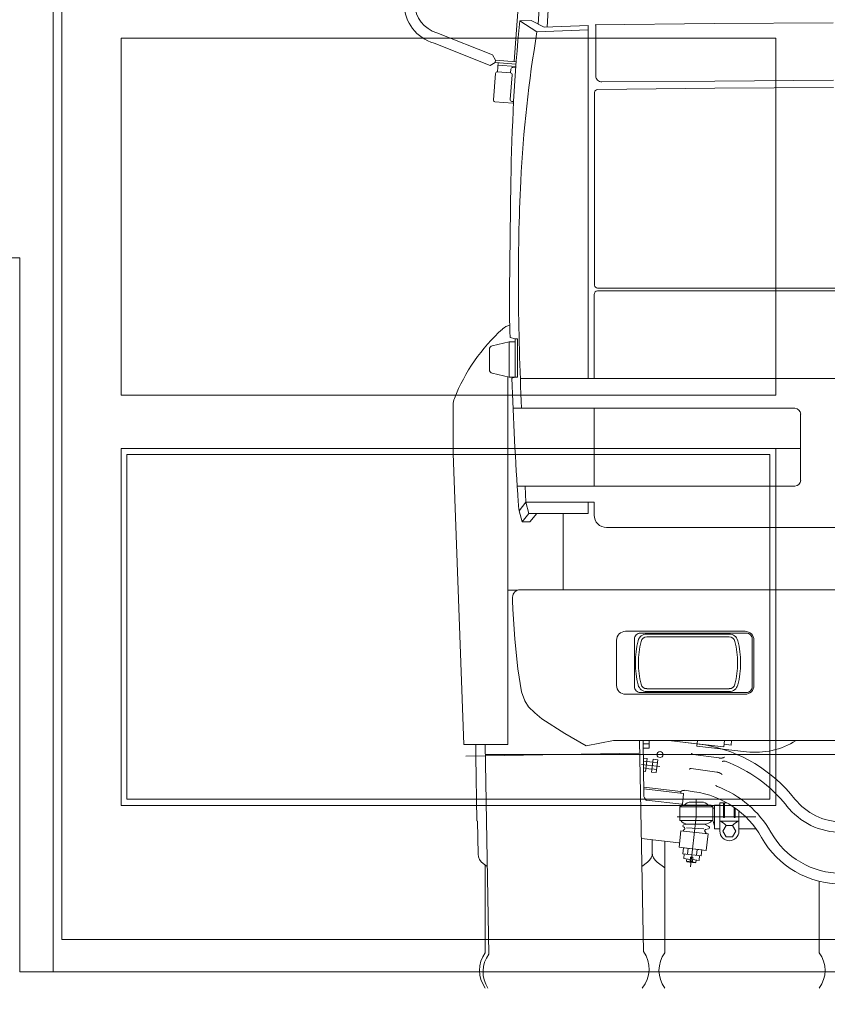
# Model space of a CAD drawing. Header units: metres. Extents: x -4 to 112, y -27 to 26.
# Tile 71 of 256: x 28.35 to 29.71, y -0.05 to 1.6. Entities that reach past the tile are written whole.
import ezdxf

# ---------------------------------------------------------------- set-up
doc = ezdxf.new("R2010")
doc.units = ezdxf.units.M
doc.header["$MEASUREMENT"] = 0
doc.layers.add('10 Wand außen', color=7, linetype='Continuous')
doc.layers.add('94 Genehmigungsplanung Bemaßung', color=7, linetype='Continuous')
doc.styles.add('ERSTELLTER_STIL_2', font='arial.ttf')
doc.dimstyles.new('ERSTELLTER_STIL__1', dxfattribs={"dimtxt": 0.25, "dimasz": 0.19, "dimexe": 0.18, "dimexo": 0.1, "dimgap": 0, "dimtad": 1, "dimtih": 1, "dimtoh": 1, "dimzin": 0, "dimdsep": 46, "dimtxsty": 'ERSTELLTER_STIL_2', "dimblk": 'ARROWHEAD_6', "dimblk1": 'ARROWHEAD_6', "dimblk2": 'ARROWHEAD_6', "dimcen": 0.09, "dimclrd": 7, "dimclre": 7, "dimclrt": 7, "dimazin": 0, "dimtfac": 1, "dimtdec": 4, "dimtmove": 0, "dimatfit": 3, "dimfxl": 1, "dimtolj": 1, "dimtzin": 0, "dimarcsym": 0})

# ---------------------------------------------------------------- blocks, each defined once
blk = doc.blocks.new('*D38', base_point=(27236.1321, 0))
at = {"layer": '94 Genehmigungsplanung Bemaßung', "color": 7, "linetype": 'Continuous', "lineweight": 13}
for p, q in [((17.3411, 9.2531), (17.3411, 9.6281)), ((58.1625, 9.2531), (58.1625, 9.6281)), ((17.4411, 9.5406), (17.2411, 9.3406)), ((58.0625, 9.3406), (58.2625, 9.5406)), ((17.1911, 9.4406), (17.3411, 9.4406)), ((17.3411, 9.4406), (58.1625, 9.4406)), ((58.1625, 9.4406), (58.3125, 9.4406))]:
    blk.add_line(p, q, dxfattribs=at)
at = {"layer": '94 Genehmigungsplanung Bemaßung', "color": 7, "lineweight": 13, "insert": (37.3228, 9.4906), "char_height": 0.25, "attachment_point": 7, "style": 'ERSTELLTER_STIL_2'}
blk.add_mtext('\\A1;{\\pql;\\fArial|b0|i0|c0|p0;\\W1.000000;40,82}', dxfattribs=at)
blk = doc.blocks.new('ARROWHEAD_6')
at = {"color": 0, "linetype": 'Continuous', "lineweight": 0}
for p, q in [((-0.5, -0.5), (0.5, 0.5)), ((0, 0), (-1, 0))]:
    blk.add_line(p, q, dxfattribs=at)

msp = doc.modelspace()

# ---------------------------------------------------------------- linework, layer by layer
at = {"color": 7, "linetype": 'Continuous', "lineweight": 13}
for p, q in [((29.2634, 2.2244), (29.2224, 1.5927)), ((29.2783, 2.2223), (29.2371, 1.588)), ((29.1967, 1.7284), (29.1817, 1.5301)), ((29.2102, 1.5989), (29.1912, 1.5983)), ((29.1912, 1.5983), (29.2202, 1.5801)), ((29.2322, 1.5878), (29.2102, 1.5989)), ((29.2322, 1.5878), (29.3061, 1.5908)), ((29.3061, 1.5908), (29.3061, 0.9972)), ((29.518, 1.5938), (29.3182, 1.5921)), ((29.3191, 1.5058), (29.3191, 1.5921)), ((29.7179, 1.5953), (29.5181, 1.5938)), ((29.1456, 1.5412), (29.0522, 1.5785)), ((29.2202, 1.5801), (29.3061, 1.5836)), ((29.1416, 1.5237), (29.0475, 1.5612)), ((29.1506, 1.5326), (29.1456, 1.5412)), ((29.1502, 1.5286), (29.1416, 1.5237)), ((29.1506, 1.5326), (29.1502, 1.5286)), ((29.185, 1.5258), (29.1502, 1.5286)), ((29.1853, 1.5298), (29.1506, 1.5326)), ((29.1552, 1.5283), (29.1539, 1.5129)), ((29.1847, 1.5218), (29.1549, 1.5243)), ((29.1507, 1.5101), (29.1469, 1.4658)), ((29.1758, 1.511), (29.1539, 1.5129)), ((29.175, 1.4665), (29.1785, 1.5078)), ((29.1758, 1.511), (29.1763, 1.5175)), ((29.1846, 1.5198), (29.1796, 1.5202)), ((29.5188, 1.4974), (29.3292, 1.4958)), ((29.7186, 1.4989), (29.5188, 1.4974)), ((29.3171, 1.4782), (29.3171, 1.1541)), ((29.5188, 1.4852), (29.322, 1.4832)), ((29.7186, 1.4867), (29.5188, 1.4852)), ((29.1795, 1.4601), (29.1496, 1.4626)), ((29.181, 1.4629), (29.1777, 1.4632)), ((29.3221, 1.1491), (30.3178, 1.1491)), ((31.3136, 1.1445), (29.3221, 1.1445)), ((29.3162, 1.1386), (29.3162, 0.9972)), ((29.1833, 1.0642), (29.1752, 1.0664)), ((29.1833, 1.0642), (29.1833, 0.9993)), ((29.1877, 1.0642), (29.1833, 1.0642)), ((29.1877, 0.9993), (29.1877, 1.0642)), ((29.1403, 1.0465), (29.1403, 1.012)), ((29.1733, 1.0592), (29.1449, 1.0524)), ((29.1733, 1.0592), (29.1733, 0.9993)), ((29.1833, 1.0592), (29.1733, 1.0592)), ((29.1733, 0.9993), (29.1449, 1.0062)), ((29.1713, 0.9998), (29.1713, 0.3821)), ((29.1833, 0.9993), (29.1733, 0.9993)), ((29.1833, 0.9993), (29.1778, 0.9978)), ((29.1877, 0.9993), (29.1833, 0.9993)), ((31.4434, 0.9972), (29.1922, 0.9972)), ((29.0794, 0.9529), (29.0794, 0.8715)), ((29.1799, 0.9472), (29.6533, 0.9472)), ((29.3162, 0.8164), (29.3162, 0.9472)), ((29.3162, 0.9472), (29.3162, 0.8164)), ((29.6632, 0.9372), (29.6632, 0.8264)), ((29.1938, 0.8795), (29.6632, 0.8795)), ((29.0974, 0.3821), (29.0794, 0.8712)), ((29.6533, 0.8164), (29.187, 0.8164)), ((29.2017, 0.7896), (29.1902, 0.7751)), ((29.2017, 0.7896), (29.3162, 0.7896)), ((29.2017, 0.7896), (29.2067, 0.7706)), ((29.3061, 0.7896), (29.3061, 0.7706)), ((29.3162, 0.7896), (29.3162, 0.7676)), ((29.1902, 0.7751), (29.1952, 0.7561)), ((29.2067, 0.7706), (29.1952, 0.7561)), ((29.2067, 0.7706), (29.3061, 0.7706)), ((29.2197, 0.7706), (29.2082, 0.7561)), ((29.2642, 0.6422), (29.2642, 0.7706)), ((29.2082, 0.7561), (29.1952, 0.7561)), ((29.3371, 0.7467), (30.3178, 0.7467)), ((29.1713, 0.6415), (29.1875, 0.6415)), ((29.1793, 0.6237), (29.1793, 0.6297)), ((30.3178, 0.6422), (29.1917, 0.6422)), ((29.8284, 0.6422), (29.1917, 0.6422)), ((29.1797, 0.6093), (29.1793, 0.6237)), ((29.1831, 0.5593), (29.1797, 0.6093)), ((29.5431, 0.5678), (29.4047, 0.5678)), ((29.5431, 0.5628), (29.4047, 0.5628)), ((29.4599, 0.5693), (29.4599, 0.5678)), ((29.4619, 0.5693), (29.4619, 0.5678)), ((29.4649, 0.5693), (29.4649, 0.5678)), ((29.4829, 0.5693), (29.4829, 0.5678)), ((29.4859, 0.5693), (29.4859, 0.5678)), ((29.4879, 0.5693), (29.4879, 0.5678)), ((29.1883, 0.5094), (29.1831, 0.5593)), ((29.194, 0.4704), (29.1883, 0.5094)), ((29.1997, 0.4555), (29.194, 0.4704)), ((29.4047, 0.4759), (29.5431, 0.4759)), ((29.4047, 0.4709), (29.5431, 0.4709)), ((29.2059, 0.4455), (29.1997, 0.4555)), ((29.2164, 0.435), (29.2059, 0.4455)), ((29.2283, 0.425), (29.2164, 0.435)), ((29.2669, 0.4005), (29.2283, 0.425)), ((29.3026, 0.3796), (29.2669, 0.4005)), ((29.1713, 0.3821), (29.0974, 0.3821)), ((29.1175, 0.3625), (29.1172, 0.3821)), ((29.1331, 0.3821), (29.1393, 0.0297)), ((29.3026, 0.3796), (29.3485, 0.3885)), ((30.3178, 0.3885), (29.3485, 0.3885)), ((29.3927, 0.3885), (29.3989, 0.0342)), ((29.3996, 0.2976), (29.3988, 0.3885)), ((29.3988, 0.3829), (29.4088, 0.383)), ((29.4089, 0.3761), (29.4088, 0.3885)), ((29.4418, 0.3885), (29.502, 0.3817)), ((29.4418, 0.3885), (29.4893, 0.3831)), ((29.4899, 0.3885), (29.4889, 0.3792)), ((29.4893, 0.3831), (29.534, 0.3781)), ((29.5352, 0.3885), (29.534, 0.3781)), ((29.5345, 0.3824), (29.5464, 0.3811)), ((29.5472, 0.3885), (29.5464, 0.3811)), ((29.1004, 0.3622), (29.3913, 0.3673)), ((31.5023, 0.3651), (29.1333, 0.3651)), ((29.3989, 0.376), (29.4089, 0.3761)), ((29.4826, 0.3655), (29.5259, 0.3594)), ((29.4889, 0.3792), (29.5721, 0.3697)), ((29.1175, 0.3625), (29.1194, 0.2539)), ((29.4264, 0.3451), (29.3957, 0.3486)), ((29.4052, 0.3586), (29.399, 0.3593)), ((29.4046, 0.3531), (29.3991, 0.3538)), ((29.4052, 0.3586), (29.4028, 0.3368)), ((29.4047, 0.3536), (29.4146, 0.3525)), ((29.4152, 0.3574), (29.4127, 0.3357)), ((29.4225, 0.3511), (29.4145, 0.352)), ((29.4231, 0.3565), (29.4152, 0.3574)), ((29.4231, 0.3565), (29.4206, 0.3348)), ((29.4034, 0.3422), (29.3992, 0.3427)), ((29.4028, 0.3368), (29.3992, 0.3372)), ((29.4033, 0.3417), (29.4132, 0.3406)), ((29.4206, 0.3348), (29.4127, 0.3357)), ((29.4212, 0.3402), (29.4133, 0.3411)), ((29.4792, 0.3416), (29.5226, 0.3355)), ((29.3995, 0.3104), (29.4621, 0.3033)), ((29.4658, 0.2999), (29.3995, 0.3074)), ((29.4621, 0.3033), (29.4618, 0.3003)), ((29.4666, 0.2988), (29.4648, 0.2824)), ((29.4682, 0.305), (29.4843, 0.3027)), ((29.4637, 0.2815), (29.4036, 0.2884)), ((29.4637, 0.2815), (29.4654, 0.2802)), ((29.4789, 0.2852), (29.4969, 0.2852)), ((29.4879, 0.2602), (29.4879, 0.2889)), ((29.5274, 0.2842), (29.5274, 0.2363)), ((29.5274, 0.2842), (29.5334, 0.2842)), ((29.5334, 0.2842), (29.5334, 0.2602)), ((29.5354, 0.2842), (29.5388, 0.2842)), ((29.5354, 0.2842), (29.5354, 0.2602)), ((29.4633, 0.2802), (29.4604, 0.2772)), ((29.4604, 0.2772), (29.5154, 0.2772)), ((29.4604, 0.2772), (29.4604, 0.2543)), ((29.4633, 0.2802), (29.5124, 0.2802)), ((29.5154, 0.2772), (29.5124, 0.2802)), ((29.5154, 0.2772), (29.5154, 0.2543)), ((29.5154, 0.2752), (29.5184, 0.2752)), ((29.5184, 0.2802), (29.5184, 0.2403)), ((29.5184, 0.2802), (29.5274, 0.2802)), ((29.5513, 0.2764), (29.5513, 0.2602)), ((29.5533, 0.2749), (29.5533, 0.2602)), ((29.5593, 0.2704), (29.5593, 0.2363)), ((29.1204, 0.2529), (29.1194, 0.2539)), ((29.1214, 0.1978), (29.1204, 0.2529)), ((29.456, 0.2602), (29.5881, 0.2602)), ((29.4604, 0.2543), (29.5154, 0.2543)), ((29.4783, 0.1766), (29.4879, 0.2602)), ((29.5154, 0.2543), (29.5184, 0.2453)), ((29.5593, 0.2533), (29.5274, 0.2533)), ((29.4589, 0.2092), (29.4621, 0.237)), ((29.5077, 0.2318), (29.4621, 0.237)), ((29.4682, 0.2396), (29.4651, 0.2366)), ((29.4668, 0.2431), (29.4673, 0.243)), ((29.4739, 0.2483), (29.467, 0.247)), ((29.5005, 0.24), (29.4713, 0.2419)), ((29.4739, 0.2483), (29.5019, 0.2483)), ((29.5019, 0.2483), (29.5091, 0.244)), ((29.5021, 0.2362), (29.5048, 0.2321)), ((29.5085, 0.2403), (29.5034, 0.2392)), ((29.5046, 0.204), (29.5077, 0.2318)), ((29.5184, 0.2403), (29.5274, 0.2403)), ((29.5593, 0.2403), (29.5881, 0.2403)), ((29.4587, 0.2168), (29.3956, 0.2239)), ((29.414, 0.2218), (29.414, 0.2003)), ((29.4349, 0.2195), (29.4349, 0.0319)), ((29.5046, 0.204), (29.4589, 0.2092)), ((29.4652, 0.1984), (29.4663, 0.2083)), ((29.4663, 0.2083), (29.4972, 0.2048)), ((29.4729, 0.1975), (29.474, 0.2075)), ((29.4884, 0.1958), (29.4895, 0.2057)), ((29.4961, 0.1949), (29.4972, 0.2048)), ((29.3964, 0.1772), (29.406, 0.1843)), ((29.4349, 0.1746), (29.422, 0.1843)), ((29.4652, 0.1984), (29.4961, 0.1949)), ((29.4668, 0.1902), (29.4677, 0.1981)), ((29.4668, 0.1902), (29.4777, 0.189)), ((29.4713, 0.1857), (29.4718, 0.1896)), ((29.4722, 0.1846), (29.4713, 0.1857)), ((29.4713, 0.1857), (29.4872, 0.1839)), ((29.4722, 0.1846), (29.4861, 0.183)), ((29.4774, 0.186), (29.4782, 0.1929)), ((29.4814, 0.1855), (29.4774, 0.186)), ((29.4782, 0.1929), (29.4822, 0.1925)), ((29.4822, 0.1925), (29.4814, 0.1855)), ((29.4817, 0.1885), (29.4926, 0.1873)), ((29.4872, 0.1839), (29.4861, 0.183)), ((29.4872, 0.1839), (29.4877, 0.1878)), ((29.4926, 0.1873), (29.4935, 0.1952)), ((29.1367, 0.1768), (29.1297, 0.1819)), ((29.1333, 0.1793), (29.1333, 0.0319)), ((29.6946, 0.152), (29.6946, 0.0319))]:
    msp.add_line(p, q, dxfattribs=at)
for points in [[(29.1912, 1.5983, 0.021047), (29.1765, 1.3289), (29.174, 1.1441, 0.014648), (29.1752, 1.0664)], [(29.2202, 1.5801, 0.029085), (29.193, 1.3289, 0.014079), (29.189, 1.1441, 0.010326), (29.1944, 0.9472)], [(29.1778, 0.9978, 0.007076), (29.1887, 0.7896, 0.018251), (29.1902, 0.7751)]]:
    msp.add_lwpolyline(points, format="xyb", dxfattribs=at)
msp.add_lwpolyline([(29.2006, 0.8164), (29.2017, 0.7896)], dxfattribs=at)
for points in [[(29.5698, 0.4664, 0.414214), (29.5847, 0.4814), (29.5847, 0.5573, 0.414214), (29.5698, 0.5723), (29.369, 0.5723, 0.414214), (29.354, 0.5573), (29.354, 0.4814, 0.414214), (29.369, 0.4664)], [(29.5718, 0.4694), (29.394, 0.4694, -0.414214), (29.384, 0.4794), (29.384, 0.5593, -0.414214), (29.394, 0.5693), (29.5718, 0.5693, -0.414214), (29.5817, 0.5593), (29.5817, 0.4794, -0.414214)]]:
    msp.add_lwpolyline(points, format="xyb", close=True, dxfattribs=at)
at = {"color": 7, "linetype": 'Continuous', "lineweight": 13, "flags": 128}
for points in [[(29.4826, 0.3655), (29.4826, 0.3655), (29.4825, 0.3655), (29.4825, 0.3655), (29.4825, 0.3655), (29.4825, 0.3655), (29.4825, 0.3655), (29.4824, 0.3655), (29.4824, 0.3655), (29.4824, 0.3655), (29.4824, 0.3655), (29.4824, 0.3655), (29.4823, 0.3655), (29.4823, 0.3655), (29.4823, 0.3655), (29.4823, 0.3656), (29.4823, 0.3656), (29.4822, 0.3656), (29.4822, 0.3656), (29.4822, 0.3656), (29.4822, 0.3656), (29.4822, 0.3656), (29.4821, 0.3656), (29.4821, 0.3656), (29.4821, 0.3656), (29.4821, 0.3656), (29.4821, 0.3656), (29.482, 0.3656), (29.482, 0.3656), (29.482, 0.3656), (29.482, 0.3656), (29.482, 0.3657), (29.4819, 0.3657), (29.4819, 0.3657), (29.4819, 0.3657), (29.4819, 0.3657), (29.4819, 0.3657), (29.4818, 0.3657), (29.4818, 0.3657), (29.4818, 0.3657), (29.4818, 0.3657), (29.4818, 0.3657), (29.4817, 0.3657), (29.4817, 0.3657), (29.4817, 0.3657), (29.4817, 0.3658), (29.4817, 0.3658), (29.4816, 0.3658), (29.4816, 0.3658), (29.4816, 0.3658), (29.4816, 0.3658), (29.4816, 0.3658), (29.4815, 0.3658), (29.4815, 0.3658), (29.4815, 0.3658), (29.4815, 0.3658), (29.4815, 0.3658), (29.4814, 0.3659), (29.4814, 0.3659), (29.4814, 0.3659), (29.4814, 0.3659), (29.4814, 0.3659), (29.4814, 0.3659), (29.4813, 0.3659), (29.4813, 0.3659), (29.4813, 0.3659), (29.4813, 0.3659), (29.4813, 0.3659), (29.4812, 0.3659), (29.4812, 0.366), (29.4812, 0.366), (29.4812, 0.366), (29.4812, 0.366), (29.4812, 0.366), (29.4811, 0.366), (29.4811, 0.366), (29.4811, 0.366), (29.4811, 0.366), (29.4811, 0.366), (29.4811, 0.3661), (29.481, 0.3661), (29.481, 0.3661), (29.481, 0.3661), (29.481, 0.3661), (29.481, 0.3661), (29.481, 0.3661), (29.4809, 0.3661), (29.4809, 0.3661), (29.4809, 0.3662), (29.4809, 0.3662), (29.4809, 0.3662), (29.4809, 0.3662), (29.4808, 0.3662), (29.4808, 0.3662), (29.4808, 0.3662), (29.4808, 0.3662), (29.4808, 0.3663), (29.4808, 0.3663), (29.4807, 0.3663), (29.4807, 0.3663), (29.4807, 0.3663), (29.4807, 0.3663), (29.4807, 0.3663), (29.4807, 0.3663), (29.4806, 0.3664), (29.4806, 0.3664), (29.4806, 0.3664), (29.4806, 0.3664), (29.4806, 0.3664), (29.4806, 0.3664), (29.4806, 0.3664), (29.4805, 0.3665), (29.4805, 0.3665), (29.4805, 0.3665), (29.4805, 0.3665), (29.4805, 0.3665), (29.4805, 0.3665), (29.4805, 0.3665), (29.4804, 0.3666), (29.4804, 0.3666), (29.4804, 0.3666), (29.4804, 0.3666), (29.4804, 0.3666), (29.4804, 0.3666), (29.4804, 0.3667), (29.4803, 0.3667), (29.4803, 0.3667), (29.4803, 0.3667), (29.4803, 0.3667), (29.4803, 0.3667), (29.4803, 0.3667), (29.4803, 0.3668), (29.4802, 0.3668), (29.4802, 0.3668), (29.4802, 0.3668), (29.4802, 0.3668), (29.4802, 0.3668), (29.4802, 0.3669), (29.4802, 0.3669), (29.4802, 0.3669), (29.4801, 0.3669), (29.4801, 0.3669), (29.4801, 0.3669), (29.4801, 0.367), (29.4801, 0.367), (29.4801, 0.367), (29.4801, 0.367), (29.48, 0.367), (29.48, 0.367), (29.48, 0.367), (29.48, 0.3671), (29.48, 0.3671), (29.48, 0.3671), (29.48, 0.3671), (29.48, 0.3671), (29.4799, 0.3671), (29.4799, 0.3672), (29.4799, 0.3672), (29.4799, 0.3672), (29.4799, 0.3672), (29.4799, 0.3672)], [(29.5259, 0.3594), (29.526, 0.3594), (29.5261, 0.3594), (29.5261, 0.3594), (29.5262, 0.3594), (29.5262, 0.3593), (29.5263, 0.3593), (29.5264, 0.3593), (29.5264, 0.3593), (29.5265, 0.3593), (29.5266, 0.3593), (29.5266, 0.3593), (29.5267, 0.3593), (29.5267, 0.3593), (29.5268, 0.3593), (29.5269, 0.3593), (29.5269, 0.3593), (29.527, 0.3593), (29.5271, 0.3593), (29.5271, 0.3593), (29.5272, 0.3593), (29.5272, 0.3593), (29.5273, 0.3593), (29.5274, 0.3593), (29.5274, 0.3593), (29.5275, 0.3593), (29.5275, 0.3593), (29.5276, 0.3593), (29.5277, 0.3593), (29.5277, 0.3593), (29.5278, 0.3592), (29.5279, 0.3592), (29.5279, 0.3592), (29.528, 0.3592), (29.528, 0.3592), (29.5281, 0.3592), (29.5282, 0.3592), (29.5282, 0.3592), (29.5283, 0.3592), (29.5283, 0.3592), (29.5284, 0.3592), (29.5285, 0.3592), (29.5285, 0.3592), (29.5286, 0.3592), (29.5287, 0.3592), (29.5287, 0.3592), (29.5288, 0.3592), (29.5288, 0.3592), (29.5289, 0.3592), (29.529, 0.3592), (29.529, 0.3592), (29.5291, 0.3592), (29.5291, 0.3592), (29.5292, 0.3592), (29.5293, 0.3592), (29.5293, 0.3592), (29.5294, 0.3592), (29.5295, 0.3592), (29.5295, 0.3592), (29.5296, 0.3592), (29.5296, 0.3592), (29.5297, 0.3592), (29.5298, 0.3592), (29.5298, 0.3592), (29.5299, 0.3592), (29.5299, 0.3592), (29.53, 0.3592), (29.5301, 0.3592), (29.5301, 0.3592), (29.5302, 0.3593), (29.5302, 0.3593), (29.5303, 0.3593), (29.5304, 0.3593), (29.5304, 0.3593), (29.5305, 0.3593), (29.5305, 0.3593), (29.5306, 0.3593), (29.5307, 0.3593), (29.5307, 0.3593), (29.5308, 0.3593), (29.5308, 0.3593), (29.5309, 0.3593), (29.531, 0.3593), (29.531, 0.3593), (29.5311, 0.3593), (29.5311, 0.3593), (29.5312, 0.3594), (29.5313, 0.3594), (29.5313, 0.3594), (29.5314, 0.3594), (29.5314, 0.3594), (29.5315, 0.3594), (29.5316, 0.3594), (29.5316, 0.3594), (29.5317, 0.3594), (29.5317, 0.3594), (29.5318, 0.3595), (29.5318, 0.3595), (29.5319, 0.3595), (29.532, 0.3595), (29.532, 0.3595), (29.5321, 0.3595), (29.5321, 0.3595), (29.5322, 0.3595), (29.5323, 0.3596), (29.5323, 0.3596), (29.5324, 0.3596), (29.5324, 0.3596), (29.5325, 0.3596), (29.5325, 0.3596), (29.5326, 0.3597), (29.5327, 0.3597), (29.5327, 0.3597), (29.5328, 0.3597), (29.5328, 0.3597), (29.5329, 0.3597), (29.5329, 0.3598), (29.533, 0.3598), (29.5331, 0.3598), (29.5331, 0.3598), (29.5332, 0.3598), (29.5332, 0.3599), (29.5333, 0.3599), (29.5334, 0.3599), (29.5334, 0.3599), (29.5335, 0.3599), (29.5335, 0.36), (29.5336, 0.36), (29.5336, 0.36), (29.5337, 0.36), (29.5338, 0.36), (29.5338, 0.3601), (29.5339, 0.3601), (29.5339, 0.3601), (29.534, 0.3601), (29.534, 0.3602), (29.5341, 0.3602), (29.5341, 0.3602), (29.5342, 0.3602), (29.5343, 0.3603), (29.5343, 0.3603), (29.5344, 0.3603), (29.5344, 0.3603), (29.5345, 0.3603), (29.5345, 0.3604), (29.5346, 0.3604), (29.5347, 0.3604), (29.5347, 0.3604), (29.5348, 0.3605), (29.5348, 0.3605), (29.5349, 0.3605), (29.5349, 0.3605), (29.535, 0.3606), (29.5351, 0.3606), (29.5351, 0.3606), (29.5352, 0.3606), (29.5352, 0.3607), (29.5353, 0.3607), (29.5353, 0.3607), (29.5354, 0.3607), (29.5354, 0.3608)], [(29.5361, 0.3539), (29.5361, 0.3539), (29.5361, 0.3539), (29.536, 0.354), (29.536, 0.354), (29.536, 0.354), (29.5359, 0.354), (29.5359, 0.354), (29.5359, 0.354), (29.5358, 0.354), (29.5358, 0.354), (29.5358, 0.354), (29.5357, 0.354), (29.5357, 0.3541), (29.5357, 0.3541), (29.5356, 0.3541), (29.5356, 0.3541), (29.5356, 0.3541), (29.5355, 0.3541), (29.5355, 0.3541), (29.5355, 0.3541), (29.5354, 0.3541), (29.5354, 0.3541), (29.5354, 0.3541), (29.5353, 0.3542), (29.5353, 0.3542), (29.5353, 0.3542), (29.5352, 0.3542), (29.5352, 0.3542), (29.5352, 0.3542), (29.5351, 0.3542), (29.5351, 0.3542), (29.5351, 0.3542), (29.5351, 0.3542), (29.535, 0.3542), (29.535, 0.3542), (29.535, 0.3542), (29.5349, 0.3543), (29.5349, 0.3543), (29.5349, 0.3543), (29.5348, 0.3543), (29.5348, 0.3543), (29.5348, 0.3543), (29.5347, 0.3543), (29.5347, 0.3543), (29.5347, 0.3543), (29.5346, 0.3543), (29.5346, 0.3543), (29.5346, 0.3543), (29.5346, 0.3543), (29.5345, 0.3543), (29.5345, 0.3543), (29.5345, 0.3543), (29.5344, 0.3543), (29.5344, 0.3543), (29.5344, 0.3543), (29.5343, 0.3543), (29.5343, 0.3543), (29.5343, 0.3543), (29.5342, 0.3543), (29.5342, 0.3543), (29.5342, 0.3543), (29.5342, 0.3543), (29.5341, 0.3543), (29.5341, 0.3543), (29.5341, 0.3543), (29.534, 0.3543), (29.534, 0.3543), (29.534, 0.3543), (29.534, 0.3543), (29.5339, 0.3543), (29.5339, 0.3543), (29.5339, 0.3543), (29.5338, 0.3543), (29.5338, 0.3543), (29.5338, 0.3543), (29.5338, 0.3543), (29.5337, 0.3543), (29.5337, 0.3543), (29.5337, 0.3543), (29.5336, 0.3543), (29.5336, 0.3543), (29.5336, 0.3543), (29.5336, 0.3543), (29.5335, 0.3542), (29.5335, 0.3542), (29.5335, 0.3542), (29.5334, 0.3542), (29.5334, 0.3542), (29.5334, 0.3542), (29.5334, 0.3542), (29.5333, 0.3542), (29.5333, 0.3542), (29.5333, 0.3542), (29.5333, 0.3541), (29.5332, 0.3541), (29.5332, 0.3541), (29.5332, 0.3541), (29.5332, 0.3541), (29.5331, 0.3541), (29.5331, 0.3541), (29.5331, 0.354), (29.5331, 0.354), (29.533, 0.354), (29.533, 0.354), (29.533, 0.354), (29.533, 0.354), (29.5329, 0.3539), (29.5329, 0.3539), (29.5329, 0.3539), (29.5329, 0.3539), (29.5328, 0.3539), (29.5328, 0.3539), (29.5328, 0.3538), (29.5328, 0.3538), (29.5327, 0.3538), (29.5327, 0.3538), (29.5327, 0.3538), (29.5327, 0.3537), (29.5326, 0.3537), (29.5326, 0.3537), (29.5326, 0.3537), (29.5326, 0.3537), (29.5326, 0.3536), (29.5325, 0.3536), (29.5325, 0.3536), (29.5325, 0.3536), (29.5325, 0.3535), (29.5324, 0.3535), (29.5324, 0.3535), (29.5324, 0.3535), (29.5324, 0.3535), (29.5323, 0.3534), (29.5323, 0.3534), (29.5323, 0.3534), (29.5323, 0.3534), (29.5323, 0.3533), (29.5322, 0.3533), (29.5322, 0.3533), (29.5322, 0.3533), (29.5322, 0.3532), (29.5321, 0.3532), (29.5321, 0.3532), (29.5321, 0.3532), (29.5321, 0.3531), (29.5321, 0.3531), (29.532, 0.3531), (29.532, 0.3531), (29.532, 0.353), (29.532, 0.353), (29.5319, 0.353), (29.5319, 0.353), (29.5319, 0.3529), (29.5319, 0.3529), (29.5319, 0.3529), (29.5318, 0.3529), (29.5318, 0.3528), (29.5318, 0.3528), (29.5318, 0.3528), (29.5317, 0.3528), (29.5317, 0.3527)], [(29.4792, 0.3416), (29.4792, 0.3416), (29.4792, 0.3416), (29.4792, 0.3416), (29.4791, 0.3416), (29.4791, 0.3416), (29.4791, 0.3416), (29.4791, 0.3416), (29.4791, 0.3416), (29.479, 0.3416), (29.479, 0.3416), (29.479, 0.3416), (29.479, 0.3416), (29.4789, 0.3416), (29.4789, 0.3416), (29.4789, 0.3416), (29.4789, 0.3416), (29.4789, 0.3416), (29.4788, 0.3416), (29.4788, 0.3416), (29.4788, 0.3416), (29.4788, 0.3416), (29.4788, 0.3416), (29.4787, 0.3416), (29.4787, 0.3416), (29.4787, 0.3416), (29.4787, 0.3416), (29.4787, 0.3416), (29.4786, 0.3416), (29.4786, 0.3416), (29.4786, 0.3416), (29.4786, 0.3416), (29.4785, 0.3416), (29.4785, 0.3416), (29.4785, 0.3416), (29.4785, 0.3416), (29.4785, 0.3416), (29.4784, 0.3416), (29.4784, 0.3416), (29.4784, 0.3416), (29.4784, 0.3416), (29.4784, 0.3416), (29.4783, 0.3416), (29.4783, 0.3416), (29.4783, 0.3416), (29.4783, 0.3416), (29.4783, 0.3416), (29.4782, 0.3416), (29.4782, 0.3416), (29.4782, 0.3416), (29.4782, 0.3416), (29.4782, 0.3416), (29.4781, 0.3416), (29.4781, 0.3416), (29.4781, 0.3416), (29.4781, 0.3416), (29.4781, 0.3416), (29.478, 0.3416), (29.478, 0.3416), (29.478, 0.3415), (29.478, 0.3415), (29.478, 0.3415), (29.4779, 0.3415), (29.4779, 0.3415), (29.4779, 0.3415), (29.4779, 0.3415), (29.4779, 0.3415), (29.4778, 0.3415), (29.4778, 0.3415), (29.4778, 0.3415), (29.4778, 0.3415), (29.4778, 0.3415), (29.4777, 0.3415), (29.4777, 0.3415), (29.4777, 0.3415), (29.4777, 0.3415), (29.4777, 0.3415), (29.4776, 0.3415), (29.4776, 0.3415), (29.4776, 0.3415), (29.4776, 0.3415), (29.4776, 0.3415), (29.4775, 0.3414), (29.4775, 0.3414), (29.4775, 0.3414), (29.4775, 0.3414), (29.4775, 0.3414), (29.4774, 0.3414), (29.4774, 0.3414), (29.4774, 0.3414), (29.4774, 0.3414), (29.4774, 0.3414), (29.4773, 0.3414), (29.4773, 0.3414), (29.4773, 0.3414), (29.4773, 0.3414), (29.4773, 0.3414), (29.4773, 0.3413), (29.4772, 0.3413), (29.4772, 0.3413), (29.4772, 0.3413), (29.4772, 0.3413), (29.4772, 0.3413), (29.4771, 0.3413), (29.4771, 0.3413), (29.4771, 0.3413), (29.4771, 0.3413), (29.4771, 0.3413), (29.4771, 0.3412), (29.477, 0.3412), (29.477, 0.3412), (29.477, 0.3412), (29.477, 0.3412), (29.477, 0.3412), (29.4769, 0.3412), (29.4769, 0.3412), (29.4769, 0.3412), (29.4769, 0.3412), (29.4769, 0.3411), (29.4769, 0.3411), (29.4768, 0.3411), (29.4768, 0.3411), (29.4768, 0.3411), (29.4768, 0.3411), (29.4768, 0.3411), (29.4767, 0.3411), (29.4767, 0.3411), (29.4767, 0.3411), (29.4767, 0.341), (29.4767, 0.341), (29.4767, 0.341), (29.4766, 0.341), (29.4766, 0.341), (29.4766, 0.341), (29.4766, 0.341), (29.4766, 0.341), (29.4766, 0.341), (29.4765, 0.3409), (29.4765, 0.3409), (29.4765, 0.3409), (29.4765, 0.3409), (29.4765, 0.3409), (29.4765, 0.3409), (29.4764, 0.3409), (29.4764, 0.3409), (29.4764, 0.3408), (29.4764, 0.3408), (29.4764, 0.3408), (29.4763, 0.3408), (29.4763, 0.3408), (29.4763, 0.3408), (29.4763, 0.3408), (29.4763, 0.3408), (29.4763, 0.3407), (29.4762, 0.3407), (29.4762, 0.3407), (29.4762, 0.3407), (29.4762, 0.3407), (29.4762, 0.3407), (29.4762, 0.3407), (29.4761, 0.3407)], [(29.5226, 0.3355), (29.5226, 0.3355), (29.5227, 0.3355), (29.5228, 0.3355), (29.5228, 0.3355), (29.5229, 0.3355), (29.523, 0.3354), (29.523, 0.3354), (29.5231, 0.3354), (29.5231, 0.3354), (29.5232, 0.3354), (29.5233, 0.3354), (29.5233, 0.3354), (29.5234, 0.3354), (29.5234, 0.3353), (29.5235, 0.3353), (29.5236, 0.3353), (29.5236, 0.3353), (29.5237, 0.3353), (29.5237, 0.3353), (29.5238, 0.3353), (29.5239, 0.3353), (29.5239, 0.3352), (29.524, 0.3352), (29.524, 0.3352), (29.5241, 0.3352), (29.5242, 0.3352), (29.5242, 0.3352), (29.5243, 0.3352), (29.5243, 0.3351), (29.5244, 0.3351), (29.5245, 0.3351), (29.5245, 0.3351), (29.5246, 0.3351), (29.5246, 0.3351), (29.5247, 0.3351), (29.5248, 0.335), (29.5248, 0.335), (29.5249, 0.335), (29.5249, 0.335), (29.525, 0.335), (29.5251, 0.335), (29.5251, 0.3349), (29.5252, 0.3349), (29.5252, 0.3349), (29.5253, 0.3349), (29.5254, 0.3349), (29.5254, 0.3349), (29.5255, 0.3349), (29.5255, 0.3348), (29.5256, 0.3348), (29.5257, 0.3348), (29.5257, 0.3348), (29.5258, 0.3348), (29.5258, 0.3348), (29.5259, 0.3347), (29.5259, 0.3347), (29.526, 0.3347), (29.5261, 0.3347), (29.5261, 0.3347), (29.5262, 0.3346), (29.5262, 0.3346), (29.5263, 0.3346), (29.5264, 0.3346), (29.5264, 0.3346), (29.5265, 0.3345), (29.5265, 0.3345), (29.5266, 0.3345), (29.5266, 0.3345), (29.5267, 0.3345), (29.5268, 0.3344), (29.5268, 0.3344), (29.5269, 0.3344), (29.5269, 0.3344), (29.527, 0.3344), (29.527, 0.3343), (29.5271, 0.3343), (29.5271, 0.3343), (29.5272, 0.3343), (29.5273, 0.3343), (29.5273, 0.3342), (29.5274, 0.3342), (29.5274, 0.3342), (29.5275, 0.3342), (29.5275, 0.3341), (29.5276, 0.3341), (29.5276, 0.3341), (29.5277, 0.3341), (29.5278, 0.334), (29.5278, 0.334), (29.5279, 0.334), (29.5279, 0.334), (29.528, 0.3339), (29.528, 0.3339), (29.5281, 0.3339), (29.5281, 0.3339), (29.5282, 0.3338), (29.5282, 0.3338), (29.5283, 0.3338), (29.5283, 0.3337), (29.5284, 0.3337), (29.5284, 0.3337), (29.5285, 0.3337), (29.5286, 0.3336), (29.5286, 0.3336), (29.5287, 0.3336), (29.5287, 0.3335), (29.5288, 0.3335), (29.5288, 0.3335), (29.5289, 0.3334), (29.5289, 0.3334), (29.529, 0.3334), (29.529, 0.3333), (29.5291, 0.3333), (29.5291, 0.3333), (29.5292, 0.3332), (29.5292, 0.3332), (29.5293, 0.3332), (29.5293, 0.3331), (29.5294, 0.3331), (29.5294, 0.3331), (29.5295, 0.333), (29.5295, 0.333), (29.5296, 0.333), (29.5296, 0.3329), (29.5297, 0.3329), (29.5297, 0.3329), (29.5298, 0.3328), (29.5298, 0.3328), (29.5299, 0.3328), (29.5299, 0.3327), (29.53, 0.3327), (29.53, 0.3326), (29.5301, 0.3326), (29.5301, 0.3326), (29.5302, 0.3325), (29.5302, 0.3325), (29.5302, 0.3325), (29.5303, 0.3324), (29.5303, 0.3324), (29.5304, 0.3323), (29.5304, 0.3323), (29.5305, 0.3323), (29.5305, 0.3322), (29.5306, 0.3322), (29.5306, 0.3322), (29.5307, 0.3321), (29.5307, 0.3321), (29.5308, 0.332), (29.5308, 0.332), (29.5309, 0.332), (29.5309, 0.3319), (29.531, 0.3319), (29.531, 0.3318), (29.5311, 0.3318), (29.5311, 0.3318), (29.5312, 0.3317), (29.5312, 0.3317), (29.5312, 0.3316), (29.5313, 0.3316), (29.5313, 0.3316)], [(29.5232, 0.3112), (29.5232, 0.3113), (29.5232, 0.3113), (29.5232, 0.3113), (29.5232, 0.3113), (29.5231, 0.3113), (29.5231, 0.3113), (29.5231, 0.3113), (29.5231, 0.3113), (29.523, 0.3113), (29.523, 0.3114), (29.523, 0.3114), (29.523, 0.3114), (29.523, 0.3114), (29.5229, 0.3114), (29.5229, 0.3114), (29.5229, 0.3114), (29.5229, 0.3114), (29.5228, 0.3114), (29.5228, 0.3114), (29.5228, 0.3115), (29.5228, 0.3115), (29.5228, 0.3115), (29.5227, 0.3115), (29.5227, 0.3115), (29.5227, 0.3115), (29.5227, 0.3115), (29.5226, 0.3115), (29.5226, 0.3115), (29.5226, 0.3116), (29.5226, 0.3116), (29.5226, 0.3116), (29.5225, 0.3116), (29.5225, 0.3116), (29.5225, 0.3116), (29.5225, 0.3116), (29.5225, 0.3116), (29.5224, 0.3116), (29.5224, 0.3117), (29.5224, 0.3117), (29.5224, 0.3117), (29.5223, 0.3117), (29.5223, 0.3117), (29.5223, 0.3117), (29.5223, 0.3117), (29.5223, 0.3117), (29.5222, 0.3118), (29.5222, 0.3118), (29.5222, 0.3118), (29.5222, 0.3118), (29.5222, 0.3118), (29.5221, 0.3118), (29.5221, 0.3118), (29.5221, 0.3118), (29.5221, 0.3119), (29.5221, 0.3119), (29.522, 0.3119), (29.522, 0.3119), (29.522, 0.3119), (29.522, 0.3119), (29.522, 0.3119), (29.5219, 0.312), (29.5219, 0.312), (29.5219, 0.312), (29.5219, 0.312), (29.5219, 0.312), (29.5219, 0.312), (29.5218, 0.312), (29.5218, 0.3121), (29.5218, 0.3121), (29.5218, 0.3121), (29.5218, 0.3121), (29.5218, 0.3121), (29.5217, 0.3121), (29.5217, 0.3121), (29.5217, 0.3122), (29.5217, 0.3122), (29.5217, 0.3122), (29.5216, 0.3122), (29.5216, 0.3122), (29.5216, 0.3122), (29.5216, 0.3123), (29.5216, 0.3123), (29.5216, 0.3123), (29.5216, 0.3123), (29.5215, 0.3123), (29.5215, 0.3123), (29.5215, 0.3124), (29.5215, 0.3124), (29.5215, 0.3124), (29.5215, 0.3124), (29.5214, 0.3124), (29.5214, 0.3125), (29.5214, 0.3125), (29.5214, 0.3125), (29.5214, 0.3125), (29.5214, 0.3125), (29.5214, 0.3125), (29.5214, 0.3126), (29.5213, 0.3126), (29.5213, 0.3126), (29.5213, 0.3126), (29.5213, 0.3126), (29.5213, 0.3127), (29.5213, 0.3127), (29.5213, 0.3127), (29.5212, 0.3127), (29.5212, 0.3127), (29.5212, 0.3128), (29.5212, 0.3128), (29.5212, 0.3128), (29.5212, 0.3128), (29.5212, 0.3128), (29.5212, 0.3129), (29.5212, 0.3129), (29.5211, 0.3129), (29.5211, 0.3129), (29.5211, 0.3129), (29.5211, 0.313), (29.5211, 0.313), (29.5211, 0.313), (29.5211, 0.313), (29.5211, 0.3131), (29.5211, 0.3131), (29.521, 0.3131), (29.521, 0.3131), (29.521, 0.3131), (29.521, 0.3132), (29.521, 0.3132), (29.521, 0.3132), (29.521, 0.3132), (29.521, 0.3133), (29.521, 0.3133), (29.5209, 0.3133), (29.5209, 0.3133), (29.5209, 0.3133), (29.5209, 0.3134), (29.5209, 0.3134), (29.5209, 0.3134), (29.5209, 0.3134), (29.5209, 0.3135), (29.5209, 0.3135), (29.5209, 0.3135), (29.5209, 0.3135), (29.5208, 0.3135), (29.5208, 0.3136), (29.5208, 0.3136), (29.5208, 0.3136), (29.5208, 0.3136), (29.5208, 0.3137), (29.5208, 0.3137), (29.5208, 0.3137), (29.5208, 0.3137), (29.5208, 0.3137), (29.5207, 0.3138), (29.5207, 0.3138), (29.5207, 0.3138), (29.5207, 0.3138), (29.5207, 0.3139), (29.5207, 0.3139), (29.5207, 0.3139)]]:
    msp.add_lwpolyline(points, dxfattribs=at)
at = {"color": 7, "linetype": 'Continuous', "lineweight": 13}
msp.add_lwpolyline([(29.5379, 0.2458), (29.5324, 0.2363), (29.5379, 0.2268), (29.5488, 0.2268), (29.5543, 0.2363), (29.5488, 0.2458)], close=True, dxfattribs=at)
msp.add_circle((29.4269, 0.3651), 0.00499, dxfattribs=at)
for centre, radius, start, end in [((29.0651, 1.6268), 0.0679, 180, 255), ((29.0651, 1.6268), 0.0499, 180, 255), ((29.1536, 1.5099), 0.003, 85.1168, 175.1168), ((29.1755, 1.508), 0.003, 355.1168, 85.1168), ((29.1793, 1.5172), 0.003, 85.1168, 175.1168), ((29.3291, 1.5058), 0.00999, 180, 270.5013), ((29.3221, 1.4782), 0.00499, 90.5673, 180), ((29.1499, 1.4656), 0.003, 175.1168, 265.1168), ((29.178, 1.4662), 0.003, 175.1168, 265.1168), ((29.1797, 1.463), 0.003, 265.1168, 292.2825), ((29.3221, 1.1386), 0.00589, 90, 180), ((29.3221, 1.1541), 0.00499, 180, 270), ((29.3679, 0.8516), 0.3076, 131.9158, 158.6152), ((29.1824, 1.0582), 0.03, 105.2428, 131.9158), ((29.1463, 1.0465), 0.00599, 103.627, 180), ((29.1463, 1.012), 0.00599, 180, 256.373), ((29.1093, 0.9529), 0.03, 158.6152, 180), ((29.6533, 0.9372), 0.00999, 0, 90), ((29.6533, 0.8264), 0.00999, 270, 0), ((29.3371, 0.7676), 0.0209, 180, 270), ((29.1917, 0.6297), 0.0125, 90, 180), ((29.4047, 0.5528), 0.015, 90, 165.632), ((29.4047, 0.5528), 0.00999, 90, 165.632), ((29.5431, 0.5528), 0.015, 14.368, 90), ((29.5431, 0.5528), 0.00999, 14.368, 90), ((29.5353, 0.5194), 0.1498, 165.632, 194.368), ((29.5353, 0.5194), 0.1448, 165.632, 194.368), ((29.4125, 0.5194), 0.1448, 345.632, 14.368), ((29.4125, 0.5194), 0.1498, 345.632, 14.368), ((29.4047, 0.4859), 0.015, 194.368, 270), ((29.4047, 0.4859), 0.00999, 194.368, 270), ((29.5431, 0.4859), 0.00999, 270, 345.632), ((29.5431, 0.4859), 0.015, 270, 345.632), ((29.4573, 0.136), 0.2497, 38.1835, 79.6966), ((29.5868, 0.4987), 0.1298, 263.5, 301.9705), ((29.4573, 0.136), 0.2317, 38.1835, 70.1113), ((29.467, 0.297), 0.00799, 82, 128.3635), ((29.4656, 0.2989), 0.000999, 353.5, 83.5), ((29.4628, 0.1494), 0.1548, 29.5739, 82), ((29.4628, 0.1494), 0.1728, 29.5739, 69.5163), ((29.4125, 0.2977), 0.0129, 180.5748, 229.8355), ((29.4638, 0.2825), 0.000999, 263.5, 353.5), ((29.4789, 0.2702), 0.015, 90, 138.1897), ((29.4969, 0.2702), 0.015, 41.8103, 90), ((29.5344, 0.2842), 0.000999, 180, 0), ((29.7321, 0.3521), 0.0999, 218.1835, 270), ((29.7321, 0.3521), 0.1179, 218.1835, 270), ((29.4739, 0.2632), 0.015, 216.8699, 270), ((29.5019, 0.2632), 0.015, 270, 323.1301), ((29.522, 0.2347), 0.0193, 35.0023, 74.0006), ((29.5344, 0.2602), 0.000999, 180, 0), ((29.5647, 0.2347), 0.0193, 105.9994, 144.9977), ((29.5523, 0.2602), 0.000999, 180, 0), ((29.4673, 0.245), 0.002, 100.3323, 254.4076), ((29.4668, 0.241), 0.002, 313.6944, 74.4076), ((29.5038, 0.2373), 0.002, 101.8576, 213.3056), ((29.5081, 0.2423), 0.002, 281.8576, 59.4953), ((29.5434, 0.2363), 0.016, 180, 0), ((29.7321, 0.3022), 0.1368, 209.5739, 270), ((29.7321, 0.3022), 0.1548, 209.5739, 270), ((29.394, 0.2003), 0.02, 306.8351, 0), ((29.4339, 0.2003), 0.02, 180, 233.1649), ((29.1413, 0.1981), 0.02, 181, 234.1649), ((29.3588, 0.0045), 0.0499, 320.2685, 36.441), ((29.1735, 0.0023), 0.0499, 143.559, 216.441), ((29.1795, 0), 0.0499, 143.559, 213.2599), ((29.4751, 0.0023), 0.0499, 143.559, 216.441), ((29.6544, 0.0023), 0.0499, 323.559, 36.441)]:
    msp.add_arc(centre, radius, start, end, dxfattribs=at)
at = {"layer": '10 Wand außen', "color": 7, "linetype": 'Continuous', "lineweight": 13}
for p, q in [((28.4071, 4.444), (28.4071, 0)), ((28.4216, 4.4295), (28.4216, 0.0542)), ((28.5216, 1.5695), (28.5216, 0.9695)), ((29.6216, 1.5695), (28.5216, 1.5695)), ((29.6216, 0.9695), (29.6216, 1.5695)), ((28.3511, 1.2), (27.1511, 1.2)), ((28.3511, 0), (28.3511, 1.2)), ((28.5216, 0.9695), (29.6216, 0.9695)), ((28.5216, 0.8795), (28.5216, 0.2795)), ((29.6216, 0.8795), (28.5216, 0.8795)), ((29.6216, 0.2795), (29.6216, 0.8795)), ((28.5311, 0.8696), (29.6115, 0.8696)), ((28.5311, 0.8696), (28.5311, 0.2901)), ((29.6115, 0.8696), (29.6115, 0.2901)), ((28.5311, 0.2901), (29.6115, 0.2901)), ((28.5216, 0.2795), (29.6216, 0.2795)), ((28.4216, 0.0542), (32.0993, 0.0542)), ((32.1511, 0), (28.3511, 0))]:
    msp.add_line(p, q, dxfattribs=at)

# ---------------------------------------------------------------- dimensions: what is measured, and where the dimension line sits
at = {"layer": '94 Genehmigungsplanung Bemaßung', "color": 7, "linetype": 'Continuous', "lineweight": 13}
dim = msp.add_linear_dim(base=(58.1625, 9.4406), p1=(17.3411, 1.2), p2=(58.1625, -0.1), dimstyle='ERSTELLTER_STIL__1', dxfattribs=at)
dim.commit()
dim.dimension.update_dxf_attribs({"geometry": '*D38', "text_midpoint": (37.7416, 9.6156), "dimtype": 160})

doc.saveas('drawing.dxf')
